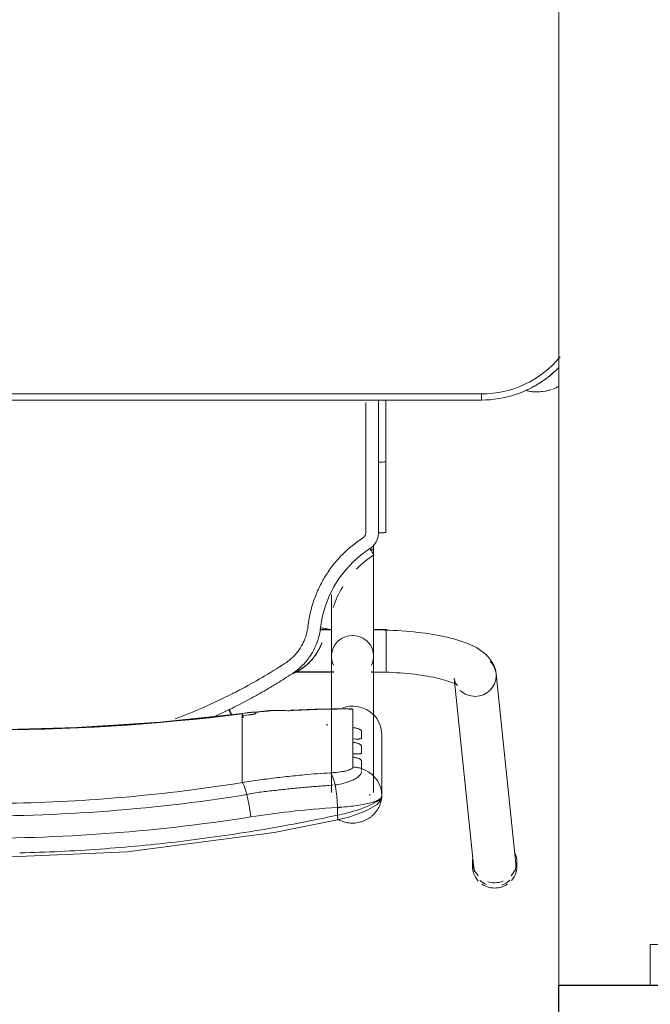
# Model space of a CAD drawing. Header units: metres. Extents: x 2.9 to 42.3, y -72.9 to -49.3.
# Tile 88 of 256: x 9.375 to 9.686, y -62.42 to -61.935. Entities that reach past the tile are written whole.
import ezdxf

# ---------------------------------------------------------------- set-up
doc = ezdxf.new("R2010")
doc.units = ezdxf.units.M
doc.linetypes.add('Traço', pattern=[0.006, 0.003, -0.003])
doc.linetypes.add('Traço_2_', pattern=[0.006, 0.003, -0.003])
doc.layers.add('A-GLAZ', color=7, linetype='Continuous', lineweight=18)
doc.layers.add('I-FURN', color=7, linetype='Continuous', lineweight=18)
doc.layers.add('A-GLAZ-HDLN', color=7, linetype='Traço', lineweight=25, true_color=0x00007f)

# ---------------------------------------------------------------- blocks, each defined once
blk = doc.blocks.new('ConjuntoParaAlunoTamanho6 - CJA06_ConjuntoParaAlunoTamanho6-V27-2PAV')
at = {"layer": 'I-FURN', "color": 253, "true_color": 0xaaaaaa}
for p, q in [((-0.2643023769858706, 0.2945585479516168), (-0.2643023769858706, 0.2919703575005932)), ((-0.2638023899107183, 0.2931241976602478), (-0.2541278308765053, 0.1996852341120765)), ((-0.2335379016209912, 0.2018170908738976), (-0.2432124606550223, 0.2952560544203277)), ((-0.2425404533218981, 0.2919703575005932), (-0.2425404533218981, 0.2945585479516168)), ((-0.1978999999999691, 0.2596939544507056), (-0.1978999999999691, 0.2296403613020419)), ((-0.19384999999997, 0.2581242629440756), (-0.19384999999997, 0.1909687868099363)), ((-0.1920690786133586, 0.2589589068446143), (-0.1920240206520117, 0.2590556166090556)), ((-0.1920240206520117, 0.2590556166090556), (-0.1919206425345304, 0.2594856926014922)), ((-0.1731499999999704, 0.1909687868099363), (-0.1731499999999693, 0.2581242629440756)), ((-0.1973389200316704, 0.2558006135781), (-0.1966477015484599, 0.2539495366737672)), ((-0.1966476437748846, 0.2539494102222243), (-0.1956994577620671, 0.2522107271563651)), ((-0.1956994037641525, 0.2522106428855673), (-0.1945122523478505, 0.2506185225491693)), ((-0.1749254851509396, 0.2543538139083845), (-0.174369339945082, 0.2544094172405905)), ((-0.1292314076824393, 0.2438022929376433), (-0.1292314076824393, 0.253173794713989)), ((-0.1292314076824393, 0.2421389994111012), (-0.1292314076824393, 0.2438022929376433)), ((-0.1836599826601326, 0.2407252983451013), (-0.1836599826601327, 0.2390378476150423)), ((-0.1292314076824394, 0.2421389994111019), (-0.1292314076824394, 0.2365253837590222)), ((-0.1836599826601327, 0.2334483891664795), (-0.1836599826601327, 0.2317609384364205)), ((-0.1292314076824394, 0.2365253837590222), (-0.1292314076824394, 0.2348620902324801)), ((-0.1292314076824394, 0.2348620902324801), (-0.1292314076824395, 0.2292484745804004)), ((-0.1292314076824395, 0.2292484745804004), (-0.1292314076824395, 0.2275851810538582)), ((-0.1836599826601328, 0.2261714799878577), (-0.1836599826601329, 0.2170112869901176)), ((-0.1292314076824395, 0.2275851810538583), (-0.1292314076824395, 0.2219715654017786)), ((-0.1441419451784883, 0.2175731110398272), (-0.1292586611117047, 0.2191524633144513)), ((-0.1292314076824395, 0.2219715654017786), (-0.1292314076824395, 0.2203082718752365)), ((-0.1159764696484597, 0.2204774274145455), (-0.1226984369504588, 0.2173238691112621)), ((-0.18340252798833, 0.2169671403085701), (-0.1818018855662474, 0.2167931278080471)), ((-0.1927135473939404, 0.1989367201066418), (-0.1999999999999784, 0.1989367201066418)), ((-0.1927106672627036, 0.1987867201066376), (-0.19384999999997, 0.1987867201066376)), ((-0.1938499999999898, 0.1987867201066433), (-0.1938499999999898, 0.1984502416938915)), ((-0.1549429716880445, 0.1987867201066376), (-0.1742893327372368, 0.1987867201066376)), ((-0.1547360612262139, 0.1989367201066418), (-0.1742864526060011, 0.1989367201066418)), ((-0.199999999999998, 0.1984449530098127), (-0.199999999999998, 0.1941086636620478)), ((-0.199999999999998, 0.193927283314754), (-0.1999999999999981, 0.1857513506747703)), ((-0.1938499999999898, 0.1984502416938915), (-0.1938499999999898, 0.1976441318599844)), ((-0.1938499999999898, 0.1936664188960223), (-0.1938499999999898, 0.1916047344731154)), ((-0.1999999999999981, 0.1857279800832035), (-0.1999999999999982, 0.179219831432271)), ((-0.1938499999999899, 0.1868796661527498), (-0.1938499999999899, 0.185819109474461)), ((-0.1938499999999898, 0.1837095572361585), (-0.1938499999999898, 0.1858191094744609)), ((-0.1938499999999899, 0.1780867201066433), (-0.1938499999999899, 0.1806828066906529)), ((-0.1999999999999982, 0.179158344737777), (-0.1999999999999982, 0.1779367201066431)), ((-0.1999999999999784, 0.1779367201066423), (-0.1937679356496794, 0.1779367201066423)), ((-0.1732320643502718, 0.1779367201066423), (-0.1675962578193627, 0.1779367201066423)), ((-0.1726767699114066, 0.1780867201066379), (-0.1675711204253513, 0.1780867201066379)), ((-0.1938499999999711, 0.1385735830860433), (-0.1938499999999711, 0.1364339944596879)), ((-0.1998252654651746, 0.130207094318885), (-0.1998241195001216, 0.09530095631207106)), ((-0.1998165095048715, 0.0648825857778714), (-0.1998241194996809, 0.09530105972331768)), ((-0.1998241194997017, 0.09530105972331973), (-0.1998198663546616, 0.09528842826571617)), ((-0.196225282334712, 0.0955583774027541), (-0.1973810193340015, 0.09554367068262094)), ((0.2470000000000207, 0.06496651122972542), (-0.2469999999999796, 0.06496651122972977)), ((-0.2469999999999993, 0.06496651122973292), (-0.2469999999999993, 0.06196651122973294)), ((0.2470000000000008, 0.06496651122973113), (-0.2469999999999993, 0.06496651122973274))]:
    blk.add_line(p, q, dxfattribs=at)
at = {"layer": 'I-FURN', "color": 253, "true_color": 0xaaaaaa, "flags": 128}
for points in [[(0.0001000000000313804, 0.290399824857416), (-0.07266958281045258, 0.2872143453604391), (-0.1448601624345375, 0.2777017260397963), (-0.1760326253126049, 0.2716064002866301)], [(-0.1760343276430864, 0.2716060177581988), (-0.1821754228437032, 0.2699680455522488), (-0.1876074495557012, 0.2681172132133), (-0.191312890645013, 0.2665180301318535), (-0.1955671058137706, 0.2639038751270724), (-0.1970794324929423, 0.2622558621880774), (-0.1976471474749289, 0.2611297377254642), (-0.1978999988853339, 0.2597125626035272)], [(-0.1760658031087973, 0.2692828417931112), (-0.1760658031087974, 0.2683125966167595), (-0.1760658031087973, 0.2673423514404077), (-0.1760658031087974, 0.2663721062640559), (-0.1760658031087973, 0.2654018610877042)], [(-0.1978999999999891, 0.2596939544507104), (-0.1977587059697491, 0.2577280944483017), (-0.1973389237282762, 0.2558006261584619)], [(-0.1978999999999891, 0.2596939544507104), (-0.1978999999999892, 0.2521805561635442), (-0.1978999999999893, 0.244667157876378), (-0.1978999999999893, 0.2371537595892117), (-0.1978999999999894, 0.2296403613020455)], [(-0.1978999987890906, 0.2446838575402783), (-0.197899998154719, 0.2521977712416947), (-0.1978999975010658, 0.2597116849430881)], [(-0.1945121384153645, 0.2506183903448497), (-0.1931094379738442, 0.2492039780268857), (-0.1915187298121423, 0.2479946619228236)], [(-0.1915186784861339, 0.2479946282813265), (-0.1897706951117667, 0.2470146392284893), (-0.1879002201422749, 0.2462823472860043)], [(-0.1878999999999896, 0.2424255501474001), (-0.1878999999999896, 0.2433897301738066), (-0.1878999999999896, 0.2443539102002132), (-0.1878999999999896, 0.2453180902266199), (-0.1878999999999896, 0.2462822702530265)], [(-0.1836599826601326, 0.2456094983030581), (-0.1836599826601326, 0.2443884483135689), (-0.1836599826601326, 0.2431673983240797), (-0.1836599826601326, 0.2419463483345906), (-0.1836599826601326, 0.2407252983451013)], [(-0.1878999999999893, 0.2351486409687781), (-0.1878999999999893, 0.2360322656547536), (-0.1878999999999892, 0.2369158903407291), (-0.1878999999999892, 0.2377995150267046), (-0.1878999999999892, 0.2386831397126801)], [(-0.1836599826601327, 0.2390378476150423), (-0.1836599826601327, 0.2376404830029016), (-0.1836599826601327, 0.2362431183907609), (-0.1836599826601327, 0.2348457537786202), (-0.1836599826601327, 0.2334483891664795)], [(-0.1878999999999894, 0.2278717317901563), (-0.1878999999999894, 0.2287553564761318), (-0.1878999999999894, 0.2296389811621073), (-0.1878999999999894, 0.2305226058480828), (-0.1878999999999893, 0.2314062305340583)], [(-0.1836599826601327, 0.2317609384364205), (-0.1836599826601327, 0.2303635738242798), (-0.1836599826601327, 0.2289662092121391), (-0.1836599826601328, 0.2275688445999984), (-0.1836599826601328, 0.2261714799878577)], [(-0.1292586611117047, 0.2191524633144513), (-0.08865069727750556, 0.223419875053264), (-0.0479005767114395, 0.2260954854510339), (-0.007073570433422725, 0.2271749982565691), (0.03376492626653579, 0.2266566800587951), (0.0745494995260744, 0.2245413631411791), (0.1152148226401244, 0.220832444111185), (0.1294586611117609, 0.219152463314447)], [(-0.1358999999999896, 0.2186998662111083), (-0.1358999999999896, 0.218777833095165), (-0.1358999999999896, 0.2188557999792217), (-0.1358999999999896, 0.2189337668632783), (-0.1358999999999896, 0.219011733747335)], [(-0.1292314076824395, 0.2203082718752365), (-0.1292314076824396, 0.2200743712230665), (-0.1292314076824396, 0.2198404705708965), (-0.1292314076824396, 0.2196065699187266), (-0.1292314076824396, 0.2193726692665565)], [(-0.1811141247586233, 0.2167731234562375), (-0.1653257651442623, 0.2170099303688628), (-0.1533056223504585, 0.2176050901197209)], [(-0.2335379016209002, 0.2018170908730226), (-0.2337286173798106, 0.2028696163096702), (-0.234030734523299, 0.2037613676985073), (-0.2343720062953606, 0.2044473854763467), (-0.2346851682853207, 0.2049236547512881), (-0.2349211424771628, 0.2052118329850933), (-0.235050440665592, 0.2053439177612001), (-0.235070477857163, 0.2053619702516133)], [(-0.235070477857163, 0.2053619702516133), (-0.2350077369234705, 0.205313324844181), (-0.2348200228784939, 0.2051835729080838), (-0.2345106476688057, 0.2049931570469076), (-0.2340848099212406, 0.2047580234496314), (-0.2335484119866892, 0.2044905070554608), (-0.2329074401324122, 0.2042001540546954), (-0.23216767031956, 0.2038943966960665), (-0.2313345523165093, 0.2035790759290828), (-0.2304131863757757, 0.2032588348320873), (-0.2294083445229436, 0.202937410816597), (-0.2283245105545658, 0.2026178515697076), (-0.2271659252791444, 0.2023026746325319), (-0.2259366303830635, 0.2019939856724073), (-0.2246405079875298, 0.201693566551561), (-0.2232813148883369, 0.2014029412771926), (-0.2218627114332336, 0.2011234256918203), (-0.2203882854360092, 0.2008561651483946), (-0.2188615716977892, 0.2006021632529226), (-0.2172860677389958, 0.2003623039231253), (-0.2156652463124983, 0.200137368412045), (-0.214002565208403, 0.1999280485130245), (-0.2123014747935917, 0.1997349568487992), (-0.2105654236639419, 0.1995586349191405), (-0.2087978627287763, 0.1993995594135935), (-0.2070022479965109, 0.1992581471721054), (-0.2051820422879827, 0.1991347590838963), (-0.2033407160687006, 0.1990297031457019), (-0.2014817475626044, 0.1989432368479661), (-0.1996086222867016, 0.1988755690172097), (-0.1977248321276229, 0.198826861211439), (-0.1958338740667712, 0.198797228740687), (-0.1939392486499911, 0.1987867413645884), (-0.19384999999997, 0.1987867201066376)], [(-0.2541278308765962, 0.1996852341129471), (-0.2537524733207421, 0.1976222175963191), (-0.2531060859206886, 0.1957226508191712), (-0.2522614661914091, 0.1940331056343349), (-0.2512866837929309, 0.192559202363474), (-0.2502318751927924, 0.1912808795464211), (-0.2491278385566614, 0.1901677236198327), (-0.2479903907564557, 0.1891887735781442), (-0.246825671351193, 0.1883170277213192), (-0.2456343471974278, 0.1875306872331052), (-0.244414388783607, 0.1868128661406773), (-0.2431627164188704, 0.1861507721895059), (-0.2418761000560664, 0.1855348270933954), (-0.240551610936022, 0.1849579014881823), (-0.2391868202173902, 0.1844147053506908), (-0.2377798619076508, 0.1839013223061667), (-0.2363294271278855, 0.1834148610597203), (-0.2348347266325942, 0.1829531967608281), (-0.2332954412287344, 0.182514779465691), (-0.2317116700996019, 0.1820984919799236), (-0.2300838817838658, 0.1817035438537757), (-0.2284128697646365, 0.1813293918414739), (-0.226699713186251, 0.1809756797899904), (-0.2249457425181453, 0.1806421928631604), (-0.2231525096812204, 0.1803288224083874), (-0.2213217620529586, 0.1800355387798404), (-0.2194554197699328, 0.1797623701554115), (-0.2175555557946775, 0.1795093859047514), (-0.2156243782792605, 0.179276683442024), (-0.2136642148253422, 0.1790643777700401), (-0.211677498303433, 0.1788725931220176), (-0.2096667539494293, 0.1787014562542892), (-0.2076345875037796, 0.1785510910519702), (-0.2055836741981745, 0.1784216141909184), (-0.2035167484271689, 0.1783131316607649), (-0.2014365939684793, 0.1782257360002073), (-0.1993460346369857, 0.1781595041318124), (-0.1972479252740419, 0.1781144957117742), (-0.195145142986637, 0.1780907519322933), (-0.1938499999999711, 0.1780867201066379)], [(-0.1938499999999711, 0.1385735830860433), (-0.1938499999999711, 0.1405709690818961), (-0.1938499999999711, 0.1425707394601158), (-0.1938499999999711, 0.1445696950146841), (-0.1938499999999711, 0.1465646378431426), (-0.1938499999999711, 0.1485523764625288), (-0.1938499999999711, 0.1505297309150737), (-0.1938499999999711, 0.1524935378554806), (-0.1938499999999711, 0.154440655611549), (-0.1938499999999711, 0.156367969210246), (-0.1938499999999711, 0.1582723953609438), (-0.1938499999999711, 0.160150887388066), (-0.1938499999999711, 0.1620004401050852), (-0.1938499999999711, 0.1638180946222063), (-0.1938499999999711, 0.1656009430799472), (-0.1938499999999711, 0.167346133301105), (-0.1938499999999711, 0.1690508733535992), (-0.1938499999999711, 0.1707124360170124), (-0.1938499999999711, 0.172328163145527), (-0.1938499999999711, 0.1738954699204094), (-0.1938499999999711, 0.175411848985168), (-0.1938499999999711, 0.1768748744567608), (-0.1938499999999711, 0.17828220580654), (-0.1938499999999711, 0.1796315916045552), (-0.1938499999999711, 0.1809208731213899), (-0.1938499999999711, 0.1821479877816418), (-0.19384999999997, 0.1833109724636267), (-0.19384999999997, 0.1844079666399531), (-0.19384999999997, 0.1854372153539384), (-0.19384999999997, 0.186397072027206), (-0.19384999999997, 0.1872860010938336), (-0.19384999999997, 0.1881025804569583), (-0.19384999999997, 0.1888455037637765), (-0.19384999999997, 0.1895135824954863), (-0.19384999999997, 0.1901057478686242), (-0.19384999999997, 0.1906210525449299), (-0.19384999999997, 0.1909687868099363)], [(-0.1731499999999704, 0.1909687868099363), (-0.1731499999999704, 0.1905139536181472), (-0.1731499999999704, 0.1899816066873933), (-0.1731499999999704, 0.1893725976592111), (-0.1731499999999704, 0.1886879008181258), (-0.1731499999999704, 0.1879286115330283), (-0.1731499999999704, 0.1870959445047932), (-0.1731499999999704, 0.186191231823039), (-0.1731499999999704, 0.1852159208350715), (-0.1731499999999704, 0.1841715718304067), (-0.1731499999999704, 0.1830598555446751), (-0.1731499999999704, 0.1818825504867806), (-0.1731499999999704, 0.1806415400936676), (-0.1731499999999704, 0.1793388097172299), (-0.1731499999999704, 0.1779764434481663), (-0.1731499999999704, 0.1765566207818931), (-0.1731499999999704, 0.1750816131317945), (-0.1731499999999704, 0.1735537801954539), (-0.1731499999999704, 0.1719755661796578), (-0.1731499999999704, 0.1703494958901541), (-0.1731499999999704, 0.1686781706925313), (-0.1731499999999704, 0.1669642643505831), (-0.1731499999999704, 0.1652105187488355), (-0.1731499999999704, 0.1634197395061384), (-0.1731499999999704, 0.161594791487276), (-0.1731499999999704, 0.1606608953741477)], [(-0.1684099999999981, 0.1843835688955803), (-0.1684099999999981, 0.1843688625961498), (-0.1684099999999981, 0.1843541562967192), (-0.1684099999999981, 0.1843394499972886), (-0.1684099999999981, 0.184324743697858)], [(-0.1677424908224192, 0.1770641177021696), (-0.1686080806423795, 0.1718750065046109), (-0.1699665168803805, 0.1667882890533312), (-0.1718069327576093, 0.1618511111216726), (-0.1741455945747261, 0.1571266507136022), (-0.1769279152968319, 0.1526472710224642), (-0.1801293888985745, 0.1484554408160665), (-0.183741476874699, 0.1446112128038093), (-0.1877058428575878, 0.1411317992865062), (-0.1919863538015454, 0.1380495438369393)], [(-0.1962270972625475, 0.1302521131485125), (-0.1962262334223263, 0.1233088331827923), (-0.1962256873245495, 0.1163650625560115), (-0.1962254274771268, 0.1094205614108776), (-0.1962253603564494, 0.1024936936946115), (-0.1962252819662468, 0.09555841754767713)], [(-0.1973810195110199, 0.0955436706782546), (-0.1984075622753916, 0.09550450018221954), (-0.1992035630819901, 0.09544490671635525), (-0.199690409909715, 0.09537093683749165), (-0.1998241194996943, 0.09530106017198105)], [(-0.2469999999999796, 0.06496651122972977), (-0.2491194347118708, 0.06492411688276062), (-0.2512354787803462, 0.06479700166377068), (-0.2533447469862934, 0.06458536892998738), (-0.2554438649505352, 0.0642895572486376), (-0.2575294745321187, 0.06391003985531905), (-0.2595982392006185, 0.06344742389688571), (-0.2616468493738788, 0.06290244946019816), (-0.2636720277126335, 0.06227598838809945), (-0.2656705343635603, 0.06156904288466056), (-0.2676391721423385, 0.0607827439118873), (-0.2695747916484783, 0.05991834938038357), (-0.2714742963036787, 0.05897724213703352), (-0.2733346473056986, 0.05796092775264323), (-0.2751528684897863, 0.05687103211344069), (-0.2769260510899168, 0.05570929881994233), (-0.2786513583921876, 0.05447758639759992), (-0.2803260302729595, 0.05317786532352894), (-0.2819473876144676, 0.05181221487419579), (-0.28351283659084, 0.05038281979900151), (-0.2849999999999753, 0.04891162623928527)], [(0.2469999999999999, 0.0619665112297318), (0.1234999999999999, 0.0619665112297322), (-1.453485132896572e-16, 0.06196651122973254), (-0.1235000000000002, 0.06196651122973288), (-0.2470000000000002, 0.06196651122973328)], [(-0.2469999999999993, 0.06196651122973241), (-0.1234999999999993, 0.0619665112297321), (7.44471151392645e-16, 0.06196651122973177), (0.1235000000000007, 0.06196651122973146), (0.2470000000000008, 0.06196651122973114)]]:
    blk.add_lwpolyline(points, dxfattribs=at)
at = {"layer": 'I-FURN', "color": 253, "true_color": 0xaaaaaa}
for centre, radius, start, end in [((-0.2470000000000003, 0.01196651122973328), 0.05000000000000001, 89.99999999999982, 140.4900692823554), ((-0.2469999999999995, 0.01196651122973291), 0.05, 90.00000000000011, 140.4900692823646), ((-0.274125, 0.03797151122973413), 0.02300000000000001, 109.9274386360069, 118.7517378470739), ((-0.274125, 0.03797151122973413), 0.02300000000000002, 76.78757610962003, 107.9999999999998), ((-0.274125, 0.03797151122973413), 0.02300000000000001, 76.40433790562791, 104.4669156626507), ((-0.2469999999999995, 0.01196651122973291), 0.05300000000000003, 112.4999999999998, 122.6999338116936), ((-0.2469999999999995, 0.01196651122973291), 0.05300000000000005, 127.1606960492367, 134.9999999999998)]:
    blk.add_arc(centre, radius, start, end, dxfattribs=at)
for centre, major_axis, ratio, start_param, end_param in [((-0.2534214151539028, 0.2945585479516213), (0.01088096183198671, 0), 0.9659258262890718, 2.438822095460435, 3.243524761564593), ((-0.2535074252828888, 0.2941901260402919), (0.01029496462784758, 0.001065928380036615), 0.9671584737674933, 1.815725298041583, 2.256388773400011), ((-0.2534214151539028, 0.2945585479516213), (0.01088096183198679, 0), 0.9659258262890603, 1.570796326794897, 2.185057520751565), ((-0.2534214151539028, 0.2919703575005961), (0.01088096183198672, 0), 0.9659258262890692, 1.570796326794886, 1.965237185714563), ((-0.2534214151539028, 0.2945585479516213), (0.01088096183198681, 0), 0.9659258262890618, 0.9594267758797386, 1.570796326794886), ((-0.2534214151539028, 0.2919703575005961), (0.01088096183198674, 0), 0.9659258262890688, 1.257623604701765, 1.559899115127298), ((-0.2535074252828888, 0.2941901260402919), (0.01029496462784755, 0.001065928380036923), 0.9671584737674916, 0.6855924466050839, 1.060104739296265), ((-0.2534214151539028, 0.2945585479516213), (0.01088096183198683, 0), 0.9659258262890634, 6.170166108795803, 7.02045695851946), ((-0.2534214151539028, 0.2919703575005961), (0.01088096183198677, 0), 0.9659258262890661, 2.404267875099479, 3.526261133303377), ((-0.2535074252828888, 0.2941901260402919), (0.01029496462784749, 0.001065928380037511), 0.9671584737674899, 2.78021076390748, 3.141592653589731), ((-0.2534214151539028, 0.2919703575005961), (0.01088096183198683, 0), 0.9659258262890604, 6.182855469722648, 7.01545390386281), ((-0.2535074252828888, 0.2941901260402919), (0.01029496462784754, 0.001065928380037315), 0.9671584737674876, 6.183379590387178, 6.464027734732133), ((-0.1834999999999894, 0.2296403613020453), (-0.01439999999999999, 1.543589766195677e-16), 0.9781476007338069, 0, 1.909657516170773), ((9.999999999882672e-05, -0.7715866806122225), (1.021100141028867, 0), 0.9781476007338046, 1.44377104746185, 1.697821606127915), ((9.999999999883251e-05, -0.7711708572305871), (1.0208981, 0), 0.9781476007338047, 1.443771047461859, 1.697821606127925), ((-0.1792715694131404, 0.6012766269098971), (0.385, 0), 0.9781476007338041, 4.732926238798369, 4.735012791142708), ((-0.1792715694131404, 0.6026280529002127), (0.3949999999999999, 0), 0.9781476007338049, 4.801491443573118, 4.82254091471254), ((-0.1792715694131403, 0.6035636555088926), (0.3950000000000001, 0), 0.9781476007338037, 4.828782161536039, 4.83941425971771), ((-0.1792715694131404, 0.6022122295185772), (0.3947979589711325, 0), 0.9781476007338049, 4.828841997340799, 4.839414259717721), ((-0.1304982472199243, 0.2290753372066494), (-0.001239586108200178, 0.00992287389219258), 0.026339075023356, 2.463315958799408, 2.789233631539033), ((-0.1792715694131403, 0.6033557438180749), (0.3949999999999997, 0), 0.978147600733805, 4.701278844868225, 4.780292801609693), ((-0.1450124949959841, 0.2275351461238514), (-0.0008705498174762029, 0.009962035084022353), 0.01850094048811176, 2.95752618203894, 3.350225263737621), ((-0.2438328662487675, 0.2007511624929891), (0.01029496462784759, 0.001065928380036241), 0.9671584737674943, 1.4709906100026, 3.041786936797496), ((-0.2438328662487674, 0.2007511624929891), (0.01029496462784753, 0.001065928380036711), 0.9671584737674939, 0.6855924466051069, 1.470990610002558), ((-0.2438328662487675, 0.200751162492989), (0.01029496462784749, 0.001065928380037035), 0.9671584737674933, 3.041786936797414, 3.827185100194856), ((-0.1834999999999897, 0.1909687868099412), (0.01034999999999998, 0), 0.9781476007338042, 2.686586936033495, 4.712388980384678), ((-0.1834999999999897, 0.1909687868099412), (0.01035000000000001, 0), 0.9781476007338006, 4.723700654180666, 6.73819102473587), ((-0.1834999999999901, 0.1385735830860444), (0.01035000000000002, 0), 0.06975647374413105, 2.648424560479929, 3.665191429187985)]:
    blk.add_ellipse(centre, major_axis=major_axis, ratio=ratio, start_param=start_param, end_param=end_param, dxfattribs=at)
for points in [[(-0.05929463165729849, 0.2859072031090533), (-0.06587565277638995, 0.285438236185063), (-0.07244736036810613, 0.2848919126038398), (-0.07900653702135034, 0.2842687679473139)], [(-0.03952650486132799, 0.2870815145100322), (-0.04612297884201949, 0.2867677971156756), (-0.05271335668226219, 0.2863761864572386), (-0.05929442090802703, 0.2859072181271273)], [(-0.01972185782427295, 0.2877884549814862), (-0.02632733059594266, 0.2876310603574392), (-0.0329299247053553, 0.2873952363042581), (-0.03952642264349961, 0.2870815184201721)], [(-0.09864346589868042, 0.2821693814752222), (-0.1051744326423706, 0.2813931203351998), (-0.1116896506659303, 0.2805405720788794), (-0.1181860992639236, 0.2796131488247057)], [(-0.07900690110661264, 0.2842687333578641), (-0.08556602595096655, 0.2836455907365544), (-0.09211261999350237, 0.2829456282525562), (-0.09864346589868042, 0.2821693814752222)], [(-0.1376161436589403, 0.2766076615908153), (-0.1440720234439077, 0.275531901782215), (-0.150506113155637, 0.2743826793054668), (-0.1569153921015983, 0.2731614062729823)], [(-0.1181862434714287, 0.2796131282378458), (-0.1246826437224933, 0.2786857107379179), (-0.131160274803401, 0.2776834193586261), (-0.1376161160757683, 0.2766076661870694)], [(-0.1569155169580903, 0.2731613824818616), (-0.1633247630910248, 0.2719401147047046), (-0.1697091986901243, 0.2706467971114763), (-0.1760658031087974, 0.2692828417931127)], [(-0.1334597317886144, 0.2700975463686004), (-0.1333915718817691, 0.2695629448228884), (-0.1332445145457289, 0.2684805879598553), (-0.1329950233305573, 0.2668394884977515), (-0.13271980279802, 0.2652023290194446), (-0.1324223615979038, 0.2635911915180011), (-0.1321069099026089, 0.2620269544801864), (-0.1317774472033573, 0.2605307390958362), (-0.131551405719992, 0.2595920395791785), (-0.1314375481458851, 0.2591403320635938)], [(-0.176065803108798, 0.2654018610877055), (-0.1791352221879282, 0.2652333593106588), (-0.1850371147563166, 0.2646984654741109), (-0.1921907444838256, 0.2633749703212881), (-0.1968242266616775, 0.2616500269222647), (-0.1978999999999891, 0.2603482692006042), (-0.1978999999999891, 0.2596939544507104)], [(-0.1760890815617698, 0.2657671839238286), (-0.1766991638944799, 0.2656103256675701), (-0.1773066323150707, 0.2654480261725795), (-0.17790785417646, 0.2652812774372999)], [(-0.176065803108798, 0.2654018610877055), (-0.1760589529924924, 0.2649819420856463), (-0.1760367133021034, 0.2641342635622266), (-0.1759782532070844, 0.2628495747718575), (-0.1758952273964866, 0.2615619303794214), (-0.175788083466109, 0.2602816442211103), (-0.17565767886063, 0.2590190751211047), (-0.1755052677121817, 0.2577841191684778), (-0.1753320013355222, 0.2565866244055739), (-0.175139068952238, 0.255436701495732), (-0.17499849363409, 0.2547076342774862), (-0.1749255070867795, 0.2543539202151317)], [(-0.1292314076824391, 0.2531737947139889), (-0.1293198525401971, 0.253273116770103), (-0.1295044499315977, 0.2535308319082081), (-0.1298007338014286, 0.2540876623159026), (-0.1301127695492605, 0.2548082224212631), (-0.130436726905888, 0.2556848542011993), (-0.1307683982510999, 0.2567045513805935), (-0.1311037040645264, 0.2578555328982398), (-0.1313268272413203, 0.2587010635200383), (-0.1314375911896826, 0.259140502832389)], [(-0.1749255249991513, 0.2543540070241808), (-0.1748359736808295, 0.2539200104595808), (-0.1746487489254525, 0.2530845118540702), (-0.1743466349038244, 0.2519451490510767), (-0.1740270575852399, 0.2509327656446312), (-0.1736938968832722, 0.2500587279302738), (-0.1733510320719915, 0.2493354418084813), (-0.1730027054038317, 0.2487702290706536), (-0.1727696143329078, 0.2485030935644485), (-0.1726535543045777, 0.2483980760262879)], [(-0.1596417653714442, 0.2493873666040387), (-0.1639834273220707, 0.2489945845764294), (-0.1683216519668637, 0.2486649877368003), (-0.1726535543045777, 0.2483980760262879)], [(-0.1552990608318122, 0.2498012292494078), (-0.1567469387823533, 0.2496562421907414), (-0.1581945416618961, 0.2495182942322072), (-0.1596417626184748, 0.2493873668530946)], [(-0.1509547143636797, 0.2502573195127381), (-0.1524030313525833, 0.250098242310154), (-0.1538511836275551, 0.249946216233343), (-0.1552990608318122, 0.2498012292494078)], [(-0.1466093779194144, 0.2507557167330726), (-0.1480579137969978, 0.2505825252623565), (-0.1495063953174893, 0.2504163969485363), (-0.1509547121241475, 0.2502573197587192)], [(-0.1422637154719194, 0.2512964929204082), (-0.1437122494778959, 0.2511091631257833), (-0.1451608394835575, 0.2509289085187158), (-0.1466093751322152, 0.2507557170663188)], [(-0.1879001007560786, 0.2462823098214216), (-0.1875579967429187, 0.2461749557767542), (-0.1868655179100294, 0.2459854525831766), (-0.1858079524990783, 0.2457777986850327), (-0.1847375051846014, 0.245647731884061), (-0.1840192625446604, 0.2456134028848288), (-0.1836599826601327, 0.2456094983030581)], [(-0.1358494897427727, 0.2186013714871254), (-0.135866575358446, 0.2186169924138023), (-0.1358918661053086, 0.2186492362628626), (-0.1359000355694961, 0.2186828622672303), (-0.1358999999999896, 0.2186998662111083)], [(-0.1358999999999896, 0.219011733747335), (-0.1358974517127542, 0.2190478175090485), (-0.135862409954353, 0.2191208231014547), (-0.1357253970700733, 0.2192307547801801), (-0.1354877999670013, 0.2193475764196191), (-0.1351772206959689, 0.2194610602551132), (-0.1347943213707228, 0.2195675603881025), (-0.1343570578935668, 0.2196652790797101), (-0.1339016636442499, 0.2197447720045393), (-0.1335709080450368, 0.2197895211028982), (-0.1333999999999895, 0.2198095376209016)], [(-0.09624535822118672, 0.2218352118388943), (-0.1058408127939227, 0.2182510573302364), (-0.1151956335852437, 0.2141430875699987), (-0.124341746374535, 0.2095039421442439)], [(-0.1233517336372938, 0.2181258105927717), (-0.1235632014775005, 0.218556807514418), (-0.1237665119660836, 0.2189779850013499), (-0.1239462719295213, 0.2193574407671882)], [(-0.1228881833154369, 0.2172303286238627), (-0.1230391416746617, 0.2175280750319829), (-0.1231915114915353, 0.2178323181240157), (-0.1233396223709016, 0.2181318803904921)], [(-0.1539742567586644, 0.2177192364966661), (-0.1534937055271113, 0.2175210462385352), (-0.1529962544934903, 0.2175770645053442), (-0.1524701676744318, 0.2178778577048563)], [(-0.1524701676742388, 0.2178778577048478), (-0.1511336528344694, 0.2178205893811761), (-0.148400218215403, 0.2177478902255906), (-0.1455629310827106, 0.2177625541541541), (-0.1441226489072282, 0.217792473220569)], [(-0.1243563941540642, 0.2165087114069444), (-0.127170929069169, 0.2151169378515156), (-0.132758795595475, 0.2122360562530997), (-0.1382577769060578, 0.2091620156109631), (-0.140984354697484, 0.2075760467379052)], [(-0.1226979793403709, 0.2173232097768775), (-0.1229747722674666, 0.2171883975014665), (-0.1235279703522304, 0.2169178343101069), (-0.124080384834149, 0.2166453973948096), (-0.1243563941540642, 0.2165087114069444)], [(-0.124341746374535, 0.2095039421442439), (-0.1249439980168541, 0.2091985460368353), (-0.1261530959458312, 0.2085797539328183), (-0.127371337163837, 0.2079446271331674), (-0.1279827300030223, 0.2076228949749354)], [(-0.1463764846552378, 0.2043055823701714), (-0.1476209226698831, 0.2035451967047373), (-0.1501008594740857, 0.2020049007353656), (-0.1525577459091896, 0.2004277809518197), (-0.1537794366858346, 0.1996302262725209)], [(-0.1279827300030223, 0.2076228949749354), (-0.1315664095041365, 0.205741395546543), (-0.1388903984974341, 0.2016844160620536), (-0.1465126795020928, 0.1969783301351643), (-0.1503956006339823, 0.1944471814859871)], [(-0.140984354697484, 0.2075760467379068), (-0.1418838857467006, 0.2070440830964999), (-0.1436780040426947, 0.2059695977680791), (-0.1454617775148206, 0.2048741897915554), (-0.1463509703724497, 0.2043213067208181)], [(-0.1537794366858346, 0.1996302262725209), (-0.1554966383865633, 0.198508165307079), (-0.1586948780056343, 0.195943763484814), (-0.1613359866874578, 0.1928020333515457), (-0.1624994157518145, 0.191104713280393)], [(-0.1568013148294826, 0.1981978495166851), (-0.1557631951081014, 0.1987999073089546), (-0.1547464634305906, 0.199296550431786), (-0.1537598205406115, 0.199710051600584)], [(-0.1650109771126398, 0.1907575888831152), (-0.164470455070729, 0.191508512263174), (-0.163310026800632, 0.1929545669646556), (-0.161349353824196, 0.1949320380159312), (-0.1591901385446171, 0.1966947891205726), (-0.1576358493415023, 0.1977121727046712), (-0.1568341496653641, 0.1981787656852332)], [(-0.1503956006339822, 0.194447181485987), (-0.1511343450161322, 0.1939646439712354), (-0.1525553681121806, 0.1929255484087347), (-0.1538574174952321, 0.191743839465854), (-0.1544771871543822, 0.1911186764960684)], [(-0.1637112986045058, 0.1892355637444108), (-0.1647895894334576, 0.1873763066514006), (-0.1665590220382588, 0.1834307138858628), (-0.1674964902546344, 0.1792013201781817), (-0.1677424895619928, 0.1770639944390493)], [(-0.1624994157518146, 0.1911047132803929), (-0.1627133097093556, 0.1907999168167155), (-0.1631293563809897, 0.1901833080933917), (-0.1635214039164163, 0.1895535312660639), (-0.1637112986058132, 0.1892355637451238)], [(-0.1544771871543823, 0.1911186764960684), (-0.1564547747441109, 0.1891182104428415), (-0.1596892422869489, 0.1845226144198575), (-0.1612418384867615, 0.1791461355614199), (-0.1615632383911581, 0.1763592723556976)], [(-0.1677424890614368, 0.1770642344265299), (-0.1682328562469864, 0.1771200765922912), (-0.1692131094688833, 0.1772481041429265), (-0.1704566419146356, 0.1774597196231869), (-0.1712817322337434, 0.1776583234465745), (-0.1714682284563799, 0.1777616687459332), (-0.1714634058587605, 0.1778021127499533)], [(-0.1739147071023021, 0.1669853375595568), (-0.175121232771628, 0.1634756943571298), (-0.1767079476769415, 0.160111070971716), (-0.1786363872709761, 0.1569620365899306)], [(-0.1854029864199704, 0.1482281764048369), (-0.1879709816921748, 0.1455767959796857), (-0.1908368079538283, 0.1432074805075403), (-0.1939136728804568, 0.1411945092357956)], [(-0.1939136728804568, 0.1411945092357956), (-0.1939293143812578, 0.1411928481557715), (-0.1938540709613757, 0.1410265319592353), (-0.1934388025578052, 0.1403259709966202), (-0.192784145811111, 0.1392806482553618), (-0.1922544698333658, 0.1384598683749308), (-0.1919863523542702, 0.1380495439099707)], [(-0.1919863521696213, 0.1380501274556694), (-0.1926489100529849, 0.1376179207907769), (-0.1938268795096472, 0.136629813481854), (-0.195191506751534, 0.1347279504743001), (-0.1960368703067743, 0.1325520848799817), (-0.1962246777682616, 0.1310361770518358), (-0.1962270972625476, 0.1302521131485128)], [(-0.1886288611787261, 0.1327672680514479), (-0.1888420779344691, 0.1326285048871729), (-0.1892217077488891, 0.1323105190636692), (-0.1896640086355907, 0.1316970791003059), (-0.1899394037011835, 0.1309924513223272), (-0.1900005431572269, 0.1305014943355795), (-0.1900014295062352, 0.130247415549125)], [(-0.196227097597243, 0.1302520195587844), (-0.1967197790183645, 0.1302517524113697), (-0.1976969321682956, 0.1302488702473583), (-0.1989137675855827, 0.1302381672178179), (-0.1996945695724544, 0.1302227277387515), (-0.1998445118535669, 0.1302108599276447), (-0.1998210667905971, 0.1302049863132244)], [(-0.1998210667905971, 0.1302049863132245), (-0.1998207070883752, 0.124380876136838), (-0.1998194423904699, 0.1127324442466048), (-0.1998196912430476, 0.1010983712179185), (-0.1998198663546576, 0.09528842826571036)], [(-0.1998180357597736, 0.1214692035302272), (-0.1998182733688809, 0.1243806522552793), (-0.1998185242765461, 0.1272925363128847), (-0.1998187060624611, 0.1302043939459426)], [(-0.1998174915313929, 0.095284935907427), (-0.1998173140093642, 0.101095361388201), (-0.1998171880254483, 0.1069128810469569), (-0.1998174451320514, 0.112733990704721)], [(-0.1998198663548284, 0.09528842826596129), (-0.1998199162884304, 0.08515314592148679), (-0.1998200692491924, 0.07501788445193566), (-0.1998200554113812, 0.06488260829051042)], [(-0.199817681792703, 0.06488260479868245), (-0.1998176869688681, 0.06836778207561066), (-0.1998176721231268, 0.07185295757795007), (-0.1998176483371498, 0.07533813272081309)]]:
    blk.add_open_spline(points, degree=3, dxfattribs=at)
for points, knots in [([(-0.1334597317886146, 0.2700975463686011), (-0.0847039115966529, 0.2777950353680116), (0.005190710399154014, 0.2841531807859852), (0.09465608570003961, 0.2762553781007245), (0.1336597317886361, 0.2700975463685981)], [-1, -1, -1, -1, -0.4444444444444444, 0, 0, 0, 0]), ([(-0.1978999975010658, 0.2597116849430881), (-0.1978992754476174, 0.2601895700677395), (-0.197828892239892, 0.2612672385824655), (-0.1974722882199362, 0.2628706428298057), (-0.1969498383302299, 0.2642975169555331), (-0.1964165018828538, 0.2654260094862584), (-0.1958545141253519, 0.2663723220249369), (-0.1953379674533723, 0.2671148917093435), (-0.1949214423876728, 0.2676569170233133), (-0.1944708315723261, 0.2681916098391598), (-0.1938161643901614, 0.2689006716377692), (-0.1929067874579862, 0.2697547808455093), (-0.1918973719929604, 0.2705252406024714), (-0.1910486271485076, 0.271071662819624), (-0.1903984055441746, 0.2714415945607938), (-0.1897348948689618, 0.2717736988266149), (-0.1888273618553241, 0.2721720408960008), (-0.1871898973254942, 0.2727458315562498), (-0.1847401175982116, 0.2732046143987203), (-0.1817407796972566, 0.2731518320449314), (-0.1790554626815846, 0.2725508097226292), (-0.1774490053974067, 0.2718715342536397), (-0.1767851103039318, 0.2715289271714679)], [0, 0, 0, 0, 0.0625, 0.125, 0.15625, 0.1875, 0.21875, 0.234375, 0.25, 0.265625, 0.28125, 0.3125, 0.34375, 0.359375, 0.375, 0.390625, 0.40625, 0.4375, 0.5, 0.5625, 0.625, 0.6721865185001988, 0.6721865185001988, 0.6721865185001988, 0.6721865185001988]), ([(-0.1761028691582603, 0.2715562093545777), (-0.1761586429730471, 0.2714860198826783), (-0.1762736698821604, 0.2710598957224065), (-0.1761920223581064, 0.2700340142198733), (-0.1760658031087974, 0.2692828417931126)], [0.625, 0.625, 0.625, 0.625, 0.75, 1, 1, 1, 1]), ([(-0.197899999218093, 0.2597116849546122), (-0.1978999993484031, 0.2603422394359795), (-0.1968779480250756, 0.26186790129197), (-0.1928195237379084, 0.2641120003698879), (-0.1886535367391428, 0.2657759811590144), (-0.1849085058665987, 0.2670351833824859), (-0.180643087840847, 0.2682349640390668), (-0.1776024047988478, 0.2689532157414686), (-0.1760658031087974, 0.2692828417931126)], [0, 0, 0, 0, 0.25, 0.5, 0.625, 0.75, 0.875, 1, 1, 1, 1]), ([(-0.1760658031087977, 0.2654018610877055), (-0.1681984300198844, 0.2658977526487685), (-0.1539952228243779, 0.2671607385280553), (-0.1397741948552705, 0.2691006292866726), (-0.1334597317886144, 0.2700975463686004)], [-1, -1, -1, -1, -0.4444444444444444, 0, 0, 0, 0]), ([(-0.1314375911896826, 0.2591405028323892), (-0.0834284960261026, 0.2668293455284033), (0.005115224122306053, 0.2731845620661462), (0.09323131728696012, 0.2652914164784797), (0.1316375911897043, 0.2591405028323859)], [-1, -1, -1, -1, -0.4444444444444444, 0, 0, 0, 0]), ([(-0.1964982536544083, 0.2622027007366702), (-0.1967084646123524, 0.2620722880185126), (-0.1970969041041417, 0.2617605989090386), (-0.1976913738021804, 0.26095673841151), (-0.197899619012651, 0.2602130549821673), (-0.197899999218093, 0.2597116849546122)], [0.75, 0.75, 0.75, 0.75, 0.8125, 0.875, 1, 1, 1, 1]), ([(-0.1942107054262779, 0.2625985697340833), (-0.1945014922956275, 0.2626624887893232), (-0.1950241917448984, 0.2627014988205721), (-0.1955445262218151, 0.2626020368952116), (-0.1957570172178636, 0.2625375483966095)], [0.5473049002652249, 0.5473049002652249, 0.5473049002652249, 0.5473049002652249, 0.625, 0.6812683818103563, 0.6812683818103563, 0.6812683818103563, 0.6812683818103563]), ([(0.1294314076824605, 0.2531737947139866), (0.08224027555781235, 0.260753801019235), (-0.00483574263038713, 0.2670240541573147), (-0.0914775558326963, 0.2592379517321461), (-0.1292314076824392, 0.2531737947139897)], [-1, -1, -1, -1, -0.4444444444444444, 0, 0, 0, 0]), ([(-0.1738129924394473, 0.2544652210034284), (-0.1714660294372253, 0.2546246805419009), (-0.1667662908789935, 0.2549705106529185), (-0.1597010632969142, 0.2555689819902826), (-0.1538032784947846, 0.2561378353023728), (-0.1490781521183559, 0.2566274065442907), (-0.1455353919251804, 0.2570270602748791), (-0.1419759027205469, 0.2573905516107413), (-0.1384271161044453, 0.2578212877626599), (-0.1349183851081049, 0.2584197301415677), (-0.1325944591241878, 0.2588861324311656), (-0.1314375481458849, 0.2591403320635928)], [0, 0, 0, 0, 0.1666666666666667, 0.3333333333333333, 0.5, 0.5833333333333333, 0.6666666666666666, 0.75, 0.8333333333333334, 0.9166666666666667, 1, 1, 1, 1]), ([(-0.1878987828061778, 0.2477842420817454), (-0.1879118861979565, 0.2482880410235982), (-0.187502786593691, 0.249331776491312), (-0.1858826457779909, 0.2507735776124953), (-0.1839956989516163, 0.2518209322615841), (-0.182398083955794, 0.2524953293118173), (-0.1797831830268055, 0.2534413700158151), (-0.1771474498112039, 0.2540362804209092), (-0.1749255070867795, 0.2543539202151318)], [0, 0, 0, 0, 0.2, 0.4, 0.55, 0.625, 0.7, 1, 1, 1, 1]), ([(-0.1292314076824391, 0.2531737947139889), (-0.1321257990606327, 0.2527140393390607), (-0.1364697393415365, 0.2520670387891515), (-0.1408151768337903, 0.2514838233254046), (-0.1422637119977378, 0.2512964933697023)], [-1, -1, -1, -1, -0.8, -0.7, -0.7, -0.7, -0.7]), ([(-0.1879002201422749, 0.2462823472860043), (-0.187900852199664, 0.2464425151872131), (-0.1879007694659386, 0.2467045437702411), (-0.1879005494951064, 0.2470010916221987), (-0.1879004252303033, 0.2471044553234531)], [0, 0, 0, 0, 0.4, 0.6000000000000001, 0.6000000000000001, 0.6000000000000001, 0.6000000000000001]), ([(-0.1726535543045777, 0.2483980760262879), (-0.173327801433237, 0.2483565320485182), (-0.1753210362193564, 0.2482075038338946), (-0.177767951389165, 0.2479140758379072), (-0.1798484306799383, 0.2475332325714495), (-0.1816328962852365, 0.2470989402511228), (-0.1832174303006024, 0.2464649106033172), (-0.1836599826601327, 0.2458966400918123), (-0.1836599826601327, 0.2456094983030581)], [-1, -1, -1, -1, -0.8888888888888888, -0.6666666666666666, -0.5555555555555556, -0.4444444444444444, -0.2222222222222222, 0, 0, 0, 0]), ([(-0.1836599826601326, 0.2407252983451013), (-0.1842802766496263, 0.240754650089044), (-0.1851208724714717, 0.2408808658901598), (-0.1860880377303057, 0.2411678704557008), (-0.186708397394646, 0.2414201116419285), (-0.187226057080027, 0.2416987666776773), (-0.1876178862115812, 0.2419776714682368), (-0.1878401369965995, 0.2422188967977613), (-0.1878963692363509, 0.2423607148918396), (-0.1878999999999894, 0.2424255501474)], [0, 0, 0, 0, 0.25, 0.375, 0.5, 0.625, 0.75, 0.875, 1, 1, 1, 1]), ([(-0.1878999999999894, 0.2386831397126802), (-0.1878963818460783, 0.2387456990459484), (-0.1878401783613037, 0.2388520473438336), (-0.1876179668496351, 0.2389578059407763), (-0.1872262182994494, 0.2390168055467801), (-0.1867086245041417, 0.2390416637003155), (-0.1860881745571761, 0.2390414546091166), (-0.1851208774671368, 0.2390290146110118), (-0.1842802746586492, 0.239022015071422), (-0.1836599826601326, 0.2390378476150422)], [0, 0, 0, 0, 0.125, 0.25, 0.375, 0.5, 0.625, 0.75, 1, 1, 1, 1]), ([(-0.1836599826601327, 0.2334483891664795), (-0.1842802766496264, 0.2334777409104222), (-0.1851208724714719, 0.2336039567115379), (-0.1860880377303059, 0.233890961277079), (-0.186708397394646, 0.2341432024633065), (-0.1872260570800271, 0.2344218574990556), (-0.1876178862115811, 0.2347007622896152), (-0.1878401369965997, 0.2349419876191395), (-0.1878963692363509, 0.2350838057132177), (-0.1878999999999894, 0.2351486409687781)], [0, 0, 0, 0, 0.25, 0.375, 0.5, 0.625, 0.75, 0.875, 1, 1, 1, 1]), ([(-0.1878999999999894, 0.2314062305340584), (-0.1878963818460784, 0.2314687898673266), (-0.1878401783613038, 0.2315751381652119), (-0.187617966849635, 0.2316808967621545), (-0.1872262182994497, 0.2317398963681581), (-0.1867086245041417, 0.2317647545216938), (-0.1860881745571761, 0.2317645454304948), (-0.185120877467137, 0.2317521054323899), (-0.1842802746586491, 0.2317451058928), (-0.1836599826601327, 0.2317609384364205)], [0, 0, 0, 0, 0.125, 0.25, 0.375, 0.5, 0.625, 0.75, 1, 1, 1, 1]), ([(-0.1836599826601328, 0.2261714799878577), (-0.1842801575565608, 0.2262008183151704), (-0.1851206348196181, 0.2263269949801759), (-0.186087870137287, 0.2266139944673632), (-0.1867083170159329, 0.2268662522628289), (-0.1872259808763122, 0.2271448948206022), (-0.1876178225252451, 0.2274237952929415), (-0.1878401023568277, 0.2276650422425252), (-0.1878963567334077, 0.2278068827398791), (-0.1878999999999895, 0.2278717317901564)], [0, 0, 0, 0, 0.25, 0.375, 0.5, 0.625, 0.75, 0.875, 1, 1, 1, 1]), ([(-0.133399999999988, 0.21865708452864), (-0.1336964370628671, 0.2186231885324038), (-0.1342505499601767, 0.2185603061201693), (-0.1348838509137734, 0.218500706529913), (-0.1352916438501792, 0.2184863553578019), (-0.1355480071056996, 0.2184966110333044), (-0.1357328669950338, 0.2185317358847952), (-0.1358174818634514, 0.2185744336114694), (-0.1358494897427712, 0.2186013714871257)], [0, 0, 0, 0, 0.25, 0.5, 0.625, 0.75, 0.875, 1, 1, 1, 1]), ([(-0.1238829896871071, 0.2196695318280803), (-0.1237189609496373, 0.2193557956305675), (-0.123331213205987, 0.2186010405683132), (-0.1229127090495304, 0.2177609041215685), (-0.1226981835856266, 0.2173235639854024)], [0.5302375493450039, 0.5302375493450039, 0.5302375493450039, 0.5302375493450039, 0.75, 1, 1, 1, 1]), ([(-0.1535017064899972, 0.1998984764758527), (-0.1540647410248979, 0.19966716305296), (-0.155845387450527, 0.1988632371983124), (-0.1575311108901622, 0.19786655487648), (-0.1586329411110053, 0.1970969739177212)], [0.636752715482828, 0.636752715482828, 0.636752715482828, 0.636752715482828, 0.75, 1, 1, 1, 1]), ([(-0.1586329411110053, 0.1970969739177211), (-0.1608106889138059, 0.1955759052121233), (-0.1638301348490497, 0.1927257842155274), (-0.1668590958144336, 0.1880707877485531), (-0.1679578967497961, 0.1856259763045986), (-0.1684099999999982, 0.1843835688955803)], [0, 0, 0, 0, 0.5, 0.75, 1, 1, 1, 1]), ([(-0.1684099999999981, 0.184324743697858), (-0.1679944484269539, 0.1854691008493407), (-0.1672535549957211, 0.1871401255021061), (-0.1660439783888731, 0.1892503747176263), (-0.1653668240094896, 0.1902631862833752), (-0.16501097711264, 0.190757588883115)], [0, 0, 0, 0, 0.5, 0.75, 1, 1, 1, 1]), ([(-0.1615632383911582, 0.1763592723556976), (-0.1620822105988, 0.1719098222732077), (-0.1635348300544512, 0.1654918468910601), (-0.1669159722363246, 0.1572863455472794), (-0.1700954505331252, 0.1514549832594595), (-0.1739092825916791, 0.146022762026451), (-0.179761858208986, 0.1393586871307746), (-0.1848670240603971, 0.1352078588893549), (-0.1886288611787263, 0.1327672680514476)], [0, 0, 0, 0, 0.25, 0.375, 0.5, 0.625, 0.75, 1, 1, 1, 1]), ([(-0.1900014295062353, 0.130247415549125), (-0.1900013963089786, 0.1286330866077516), (-0.1900013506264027, 0.1254696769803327), (-0.1900013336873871, 0.1209238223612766), (-0.1900013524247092, 0.1172957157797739), (-0.1900013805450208, 0.1145037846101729), (-0.1900014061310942, 0.1124287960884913), (-0.1900014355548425, 0.1105207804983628), (-0.1900014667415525, 0.108279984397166), (-0.1900014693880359, 0.1062404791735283), (-0.1900014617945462, 0.1040783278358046), (-0.1900014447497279, 0.1022757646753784), (-0.1900014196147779, 0.1002265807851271), (-0.1900013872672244, 0.09774436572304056), (-0.1900013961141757, 0.09514959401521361), (-0.1900014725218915, 0.09188656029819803), (-0.1900015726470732, 0.08842028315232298), (-0.1900016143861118, 0.08419260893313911), (-0.1900016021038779, 0.08048715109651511), (-0.1900015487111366, 0.07684180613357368), (-0.1900014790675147, 0.0735065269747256), (-0.1900014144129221, 0.0708072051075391), (-0.1900013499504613, 0.06830290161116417), (-0.1900013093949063, 0.06666423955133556), (-0.1900012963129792, 0.06612415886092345)], [0, 0, 0, 0, 0.03125, 0.0625, 0.09375, 0.109375, 0.125, 0.140625, 0.15625, 0.1875, 0.203125, 0.21875, 0.234375, 0.25, 0.265625, 0.28125, 0.3125, 0.328125, 0.34375, 0.359375, 0.3671875, 0.375, 0.3828125, 0.3865100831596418, 0.3865100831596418, 0.3865100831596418, 0.3865100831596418]), ([(-0.1962267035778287, 0.06488032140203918), (-0.196226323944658, 0.06801833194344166), (-0.1962256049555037, 0.07469904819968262), (-0.1962251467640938, 0.08490420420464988), (-0.1962251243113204, 0.0920346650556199), (-0.196225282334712, 0.09555837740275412)], [0.839715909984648, 0.839715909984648, 0.839715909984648, 0.839715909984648, 0.8888888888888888, 0.9444444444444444, 1, 1, 1, 1])]:
    blk.add_open_spline(points, degree=3, knots=knots, dxfattribs=at)
blk = doc.blocks.new('JANELA1 - Paineis _2x1_ 2 x 1_00-8467672-2PAV')
at = {"layer": 'A-GLAZ', "color": 253, "true_color": 0xaaaaaa}
for p, q in [((0.9499999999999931, 0.03000000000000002), (0.9499999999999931, -0.03000000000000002)), ((0.9699999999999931, -0.03000000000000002), (0.9699999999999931, 0.03000000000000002)), ((0.9499999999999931, -0.03000000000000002), (0.9699999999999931, -0.03000000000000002)), ((0.969999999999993, -0.03000000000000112), (0.969999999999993, -0.07500000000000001)), ((0.969999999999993, -0.07500000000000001), (-0.9700000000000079, -0.07500000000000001)), ((0.969999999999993, -0.07500000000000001), (0.9999999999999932, -0.07500000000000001))]:
    blk.add_line(p, q, dxfattribs=at)
at = {"layer": 'A-GLAZ-HDLN', "color": 9, "linetype": 'Traço_2_', "true_color": 0xaaaad4}
for p, q in [((0.9699999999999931, -0.07500000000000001), (0.9699999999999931, 0.07500000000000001)), ((0.999999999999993, -0.07500000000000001), (0.9699999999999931, -0.07500000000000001))]:
    blk.add_line(p, q, dxfattribs=at)
blk = doc.blocks.new('4 GRE - ESCOLA DE CINEMA E AUDIOVISUAL CINE REX R07_rvt-1-2PAV')
at = {"layer": 'A-GLAZ', "color": 253, "lineweight": 18, "true_color": 0xaaaaaa, "rotation": 269.9999999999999}
blk.add_blockref('JANELA1 - Paineis _2x1_ 2 x 1_00-8467672-2PAV', (9.715656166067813, -61.44042525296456), dxfattribs=at)
at = {"layer": 'I-FURN', "color": 253, "lineweight": 18, "true_color": 0xaaaaaa, "rotation": 180}
blk.add_blockref('ConjuntoParaAlunoTamanho6 - CJA06_ConjuntoParaAlunoTamanho6-V27-2PAV', (9.355656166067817, -62.05751455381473), dxfattribs=at)

msp = doc.modelspace()

# ---------------------------------------------------------------- block references
at = {"lineweight": 5}
msp.add_blockref('4 GRE - ESCOLA DE CINEMA E AUDIOVISUAL CINE REX R07_rvt-1-2PAV', (0, 0), dxfattribs=at)

doc.saveas('drawing.dxf')
